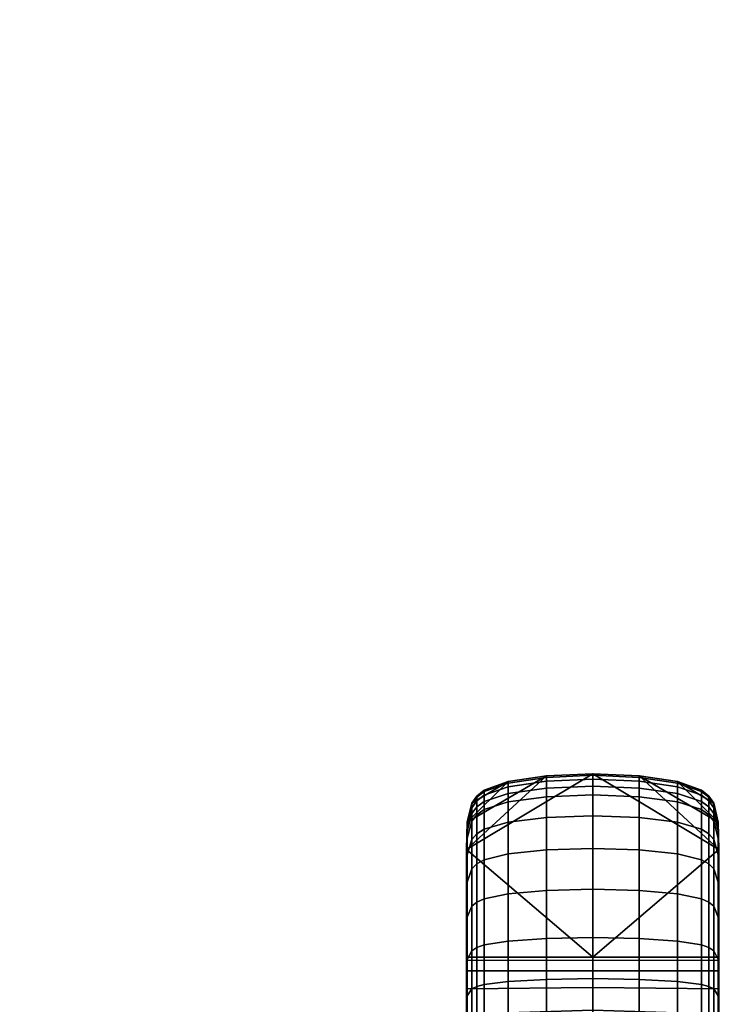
# Model space of a CAD drawing. Header units: millimetres. Extents: x -347 to 347, y -351 to 323.
# Tile 23 of 256: x -346 to -233, y 109 to 265. Entities that reach past the tile are written whole.
import ezdxf

# ---------------------------------------------------------------- set-up
doc = ezdxf.new("R2010")
doc.units = ezdxf.units.MM
doc.header["$MEASUREMENT"] = 0
doc.layers.add('kolecka', color=250, linetype='Continuous')
doc.layers.add('podrucky', color=7, linetype='Continuous')

msp = doc.modelspace()

# ---------------------------------------------------------------- meshes
at = {"layer": 'kolecka'}
mesh = msp.add_polyface(dxfattribs=at)
corners = [(-188.26, 263.26, 35.46), (-188.26, 262.76, 30), (-177.26, 262.88, 32.7), (-177.26, 263.26, 35.46), (-188.26, 263.26, 24.54), (-177.26, 262.88, 27.3), (-177.26, 262.76, 30), (-188.26, 264.86, 41.04), (-177.26, 263.91, 38.25), (-177.26, 264.86, 41.04), (-188.26, 264.86, 18.96), (-177.26, 264.86, 18.96), (-177.26, 263.91, 21.75), (-177.26, 263.26, 24.54), (-175.14, 263.63, 30), (-175.14, 264.15, 35.46), (-176.15, 263.5, 35.58), (-176.15, 262.97, 30), (-175.14, 264.2, 24.32), (-176.15, 263.54, 24.19), (-176.15, 265.06, 40.97), (-176.15, 265.23, 18.6), (-210.26, 263.26, 35.46), (-221.26, 263.26, 35.46), (-221.26, 262.88, 32.7), (-210.26, 262.76, 30), (-221.26, 262.76, 30), (-221.26, 262.88, 27.3), (-210.26, 263.26, 24.54), (-210.26, 264.86, 41.04), (-221.26, 264.86, 41.04), (-221.26, 263.91, 38.25), (-221.26, 263.26, 24.54), (-221.26, 263.91, 21.75), (-210.26, 264.86, 18.96), (-223.38, 263.63, 30), (-222.36, 262.97, 30), (-222.36, 263.5, 35.58), (-223.38, 264.15, 35.46), (-223.38, 264.2, 24.32), (-222.36, 263.54, 24.19), (-222.36, 265.23, 18.6), (-300.41, -56.26, 30), (-300.41, -56.38, 27.3), (-311.41, -56.26, 30), (-299.3, -56.47, 30), (-300.41, -56.38, 32.7), (-333.41, -56.76, 24.54), (-344.41, -56.38, 27.3), (-344.41, -56.26, 30), (-333.41, -56.26, 30), (-344.41, -56.38, 32.7), (-333.41, -56.76, 35.46), (-345.51, -56.47, 30)]
mesh.append_faces([[corners[k] for k in face] for face in [(0, 1, 2, 3), (1, 4, 5, 6), (7, 0, 8, 9), (4, 10, 11, 12), (1, 6, 2, 2), (4, 13, 5, 5), (4, 12, 13, 13), (3, 8, 0, 0), (14, 15, 16, 17), (18, 14, 17, 19), (16, 8, 3, 3), (16, 3, 2, 2), (17, 6, 5, 5), (19, 5, 13, 13), (17, 2, 6, 6), (19, 13, 12, 12), (16, 20, 8, 8), (17, 16, 2, 2), (21, 19, 12, 12), (17, 5, 19, 19), (22, 23, 24, 25), (25, 26, 27, 28), (29, 30, 31, 22), (28, 32, 33, 34), (25, 24, 26, 26), (28, 27, 32, 32), (23, 22, 31, 31), (35, 36, 37, 38), (39, 40, 36, 35), (37, 23, 31, 31), (37, 24, 23, 23), (36, 27, 26, 26), (40, 32, 27, 27), (36, 26, 24, 24), (40, 33, 32, 32), (36, 24, 37, 37), (41, 33, 40, 40), (36, 40, 27, 27), (42, 43, 44, 44), (45, 43, 42, 42), (45, 42, 46, 46), (47, 48, 49, 50), (50, 49, 51, 52), (53, 49, 48, 48), (53, 51, 49, 49)]])
at = {"layer": 'podrucky'}
mesh = msp.add_polyface(dxfattribs=at)
corners = [(-262.01, 127.17, 639.97), (-262.01, 119.53, 644.56), (-254.67, 119.69, 644.87), (-254.67, 127.36, 640.25), (-262.01, 133.58, 634.62), (-254.67, 133.82, 634.87), (-268.07, 132.95, 633.98), (-268.07, 126.64, 639.23), (-271.91, 131.99, 633), (-271.91, 125.85, 638.12), (-273.07, 131.35, 632.35), (-273.07, 125.32, 637.37), (-273.85, 130.57, 631.55), (-273.85, 124.67, 636.46), (-274.57, 128.46, 629.39), (-274.57, 122.93, 633.99), (-262.01, 138.73, 628.65), (-254.67, 139.01, 628.85), (-268.07, 138, 628.12), (-271.91, 136.89, 627.33), (-273.07, 136.15, 626.79), (-273.85, 135.24, 626.14), (-274.57, 132.79, 624.38), (-262.01, 142.01, 623.2), (-254.67, 142.32, 623.36), (-268.07, 141.2, 622.8), (-271.91, 139.98, 622.2), (-273.07, 139.16, 621.8), (-273.85, 138.15, 621.3), (-274.57, 135.45, 619.97), (-262.01, 143.39, 620.02), (-254.67, 143.71, 620.14), (-268.07, 142.54, 619.7), (-271.91, 141.27, 619.23), (-273.07, 140.41, 618.91), (-273.85, 139.36, 618.52), (-274.57, 136.53, 617.46), (-262.01, 144.46, 616.56), (-254.67, 144.8, 616.64), (-268.07, 143.58, 616.34), (-271.91, 142.26, 616.01), (-273.07, 141.37, 615.79), (-273.85, 140.28, 615.52), (-274.57, 137.36, 614.8), (-262.01, 145.09, 613.21), (-254.67, 145.43, 613.25), (-268.07, 144.19, 613.09), (-271.91, 142.84, 612.92), (-273.07, 141.93, 612.81), (-273.85, 140.82, 612.67), (-274.57, 137.83, 612.28), (-274.67, 125.42, 626.3), (-274.67, 120.42, 630.46), (-274.67, 129.27, 621.85), (-274.67, 132.47, 615.95), (-274.67, 131.56, 618.06), (-274.67, 133.15, 613.76), (-274.67, 133.53, 611.74), (-268.07, 144.41, 609.69), (-271.91, 143.05, 609.69), (-273.07, 142.13, 609.69), (-262.01, 145.31, 609.69), (-273.85, 141.01, 609.69), (-274.57, 137.99, 609.69), (-274.67, 133.66, 609.69), (-274.67, 116.08, 615.32), (-274.67, 114.43, 621.08), (-274.67, 116.6, 609.69), (-262.01, 145.31, 609.69), (-274.57, 137.99, 609.69), (-268.07, 144.41, 609.69), (-273.07, 142.13, 609.69), (-271.91, 143.05, 609.69), (-273.85, 141.01, 609.69), (-254.67, 145.66, 609.69), (-274.67, 133.66, 609.69), (-254.67, 116.6, 609.69)]
mesh.append_faces([[corners[k] for k in face] for face in [(0, 1, 2, 3), (4, 0, 3, 5), (6, 7, 0, 4), (8, 9, 7, 6), (10, 11, 9, 8), (12, 13, 11, 10), (14, 15, 13, 12), (16, 4, 5, 17), (18, 6, 4, 16), (19, 8, 6, 18), (20, 10, 8, 19), (21, 12, 10, 20), (22, 14, 12, 21), (23, 16, 17, 24), (25, 18, 16, 23), (26, 19, 18, 25), (27, 20, 19, 26), (28, 21, 20, 27), (29, 22, 21, 28), (30, 23, 24, 31), (32, 25, 23, 30), (33, 26, 25, 32), (34, 27, 26, 33), (35, 28, 27, 34), (36, 29, 28, 35), (37, 30, 31, 38), (39, 32, 30, 37), (40, 33, 32, 39), (41, 34, 33, 40), (42, 35, 34, 41), (43, 36, 35, 42), (44, 37, 38, 45), (46, 39, 37, 44), (47, 40, 39, 46), (48, 41, 40, 47), (49, 42, 41, 48), (50, 43, 42, 49), (14, 51, 52, 15), (22, 53, 51, 14), (36, 54, 55, 29), (29, 55, 53, 22), (43, 56, 54, 36), (56, 43, 50, 57), (47, 46, 58, 59), (48, 47, 59, 60), (46, 44, 61, 58), (50, 49, 62, 63), (57, 50, 63, 64), (60, 62, 49, 48), (55, 54, 65, 65), (65, 53, 55, 55), (53, 66, 51, 51), (67, 57, 64, 64), (67, 65, 56, 56), (54, 56, 65, 65), (57, 67, 56, 56), (68, 69, 70, 70), (71, 72, 73, 73), (72, 70, 73, 73), (74, 75, 68, 68), (73, 70, 69, 69), (75, 69, 68, 68), (76, 75, 74, 74)]])
mesh = msp.add_polyface(dxfattribs=at)
corners = [(-254.67, 127.36, 640.25), (-254.67, 119.69, 644.87), (-247.33, 119.53, 644.56), (-247.33, 127.17, 639.97), (-235.48, 130.57, 631.55), (-235.48, 124.67, 636.46), (-234.77, 122.93, 633.99), (-234.77, 128.46, 629.39), (-236.26, 131.35, 632.35), (-236.26, 125.32, 637.37), (-237.43, 131.99, 633), (-237.43, 125.85, 638.12), (-241.26, 132.95, 633.98), (-241.26, 126.64, 639.23), (-247.33, 133.58, 634.62), (-254.67, 133.82, 634.87), (-235.48, 135.24, 626.14), (-234.77, 132.79, 624.38), (-236.26, 136.15, 626.79), (-237.43, 136.89, 627.33), (-241.26, 138, 628.12), (-247.33, 138.73, 628.65), (-254.67, 139.01, 628.85), (-235.48, 138.15, 621.3), (-234.77, 135.45, 619.97), (-236.26, 139.16, 621.8), (-237.43, 139.98, 622.2), (-241.26, 141.2, 622.8), (-247.33, 142.01, 623.2), (-254.67, 142.32, 623.36), (-235.48, 139.36, 618.52), (-234.77, 136.53, 617.46), (-236.26, 140.41, 618.91), (-237.43, 141.27, 619.23), (-241.26, 142.54, 619.7), (-247.33, 143.39, 620.02), (-254.67, 143.71, 620.14), (-235.48, 140.28, 615.52), (-234.77, 137.36, 614.8), (-236.26, 141.37, 615.79), (-237.43, 142.26, 616.01), (-241.26, 143.58, 616.34), (-247.33, 144.46, 616.56), (-254.67, 144.8, 616.64), (-235.48, 140.82, 612.67), (-234.77, 137.83, 612.28), (-236.26, 141.93, 612.81), (-237.43, 142.84, 612.92), (-241.26, 144.19, 613.09), (-247.33, 145.09, 613.21), (-254.67, 145.43, 613.25), (-234.67, 125.42, 626.3), (-234.67, 120.42, 630.46), (-234.67, 129.27, 621.85), (-234.67, 132.47, 615.95), (-234.67, 131.56, 618.06), (-234.67, 133.15, 613.76), (-234.67, 133.53, 611.74), (-234.77, 137.99, 609.69), (-235.48, 141.01, 609.69), (-236.26, 142.13, 609.69), (-234.67, 133.66, 609.69), (-237.43, 143.05, 609.69), (-241.26, 144.41, 609.69), (-247.33, 145.31, 609.69), (-254.67, 145.66, 609.69), (-262.01, 145.31, 609.69), (-262.01, 145.09, 613.21), (-234.67, 116.08, 615.32), (-234.67, 116.6, 609.69), (-241.26, 144.41, 609.69), (-234.77, 137.99, 609.69), (-247.33, 145.31, 609.69), (-235.48, 141.01, 609.69), (-237.43, 143.05, 609.69), (-234.67, 133.66, 609.69), (-254.67, 145.66, 609.69), (-236.26, 142.13, 609.69), (-254.67, 116.6, 609.69), (-234.67, 116.6, 609.69)]
mesh.append_faces([[corners[k] for k in face] for face in [(0, 1, 2, 3), (4, 5, 6, 7), (8, 9, 5, 4), (10, 11, 9, 8), (12, 13, 11, 10), (14, 3, 13, 12), (15, 0, 3, 14), (16, 4, 7, 17), (18, 8, 4, 16), (19, 10, 8, 18), (20, 12, 10, 19), (21, 14, 12, 20), (22, 15, 14, 21), (23, 16, 17, 24), (25, 18, 16, 23), (26, 19, 18, 25), (27, 20, 19, 26), (28, 21, 20, 27), (29, 22, 21, 28), (30, 23, 24, 31), (32, 25, 23, 30), (33, 26, 25, 32), (34, 27, 26, 33), (35, 28, 27, 34), (36, 29, 28, 35), (37, 30, 31, 38), (39, 32, 30, 37), (40, 33, 32, 39), (41, 34, 33, 40), (42, 35, 34, 41), (43, 36, 35, 42), (44, 37, 38, 45), (46, 39, 37, 44), (47, 40, 39, 46), (48, 41, 40, 47), (49, 42, 41, 48), (50, 43, 42, 49), (51, 7, 6, 52), (53, 17, 7, 51), (54, 31, 24, 55), (56, 38, 31, 54), (55, 24, 17, 53), (57, 45, 38, 56), (44, 45, 58, 59), (46, 44, 59, 60), (61, 58, 45, 57), (60, 62, 47, 46), (48, 47, 62, 63), (49, 48, 63, 64), (64, 65, 50, 49), (65, 66, 67, 50), (55, 68, 54, 54), (68, 55, 53, 53), (69, 61, 57, 57), (54, 68, 56, 56), (57, 56, 69, 69), (70, 71, 72, 72), (73, 70, 74, 74), (75, 76, 72, 72), (73, 74, 77, 77), (72, 71, 75, 75), (75, 78, 76, 76), (79, 78, 75, 75), (71, 70, 73, 73)]])
mesh = msp.add_polyface(dxfattribs=at)
corners = [(-254.67, 92.37, 632.11), (-254.67, 85.66, 632.63), (-274.67, 85.66, 640.63), (-274.67, 91.29, 640.11), (-254.67, 103.68, 628.39), (-254.67, 98.4, 630.66), (-274.67, 97.05, 638.46), (-274.67, 102.59, 635.59), (-254.67, 111.75, 621.99), (-254.67, 108.16, 625.46), (-274.67, 107.53, 631.57), (-274.67, 111.55, 626.62), (-254.67, 116.04, 613.97), (-254.67, 114.4, 618.11), (-274.67, 114.43, 621.08), (-274.67, 116.08, 615.32), (-254.67, 116.6, 609.69), (-274.67, 116.6, 609.69), (-262.01, 106.41, 649.58), (-262.01, 96.35, 651.59), (-254.67, 96.4, 651.93), (-254.67, 106.5, 649.91), (-268.07, 106.18, 648.71), (-268.07, 96.23, 650.7), (-271.91, 105.82, 647.4), (-271.91, 96.05, 649.34), (-273.07, 105.58, 646.51), (-273.07, 95.94, 648.44), (-273.85, 105.29, 645.43), (-273.85, 95.79, 647.33), (-274.57, 104.49, 642.52), (-274.57, 95.4, 644.33), (-262.01, 113.06, 647.43), (-254.67, 113.18, 647.75), (-268.07, 112.74, 646.58), (-271.91, 112.25, 645.31), (-273.07, 111.93, 644.45), (-273.85, 111.53, 643.4), (-274.57, 110.45, 640.58), (-262.01, 119.53, 644.56), (-254.67, 119.69, 644.87), (-268.07, 119.12, 643.76), (-271.91, 118.51, 642.54), (-273.07, 118.09, 641.73), (-273.85, 117.58, 640.73), (-274.57, 116.22, 638.04), (-268.07, 126.64, 639.23), (-262.01, 127.17, 639.97), (-271.91, 125.85, 638.12), (-273.07, 125.32, 637.37), (-273.85, 124.67, 636.46), (-274.57, 122.93, 633.99), (-258.42, 85.66, 652.54), (-262.01, 85.66, 652.28), (-265.28, 85.66, 651.89), (-271.91, 89.08, 649.95), (-268.07, 85.66, 651.38), (-273.85, 88.99, 647.91), (-273.07, 89.04, 649.03), (-274.57, 85.66, 644.96), (-274.67, 85.66, 640.63), (-274.67, 94.83, 640.04), (-273.07, 85.66, 649.1), (-254.67, 85.66, 652.63), (-274.67, 103.36, 638.34), (-274.67, 108.91, 636.53), (-274.67, 114.25, 634.17), (-274.67, 120.42, 630.46), (-250.92, 85.66, 652.54), (-274.67, 129.27, 621.85), (-274.67, 116.08, 615.32), (-274.67, 114.43, 621.08), (-274.67, 111.55, 626.62), (-274.67, 125.42, 626.3), (-274.67, 102.59, 635.59), (-274.67, 97.05, 638.46), (-274.67, 91.29, 640.11), (-274.67, 107.53, 631.57), (-274.67, 116.6, 609.69), (-274.67, 133.66, 609.69), (-254.67, 116.6, 609.69)]
mesh.append_faces([[corners[k] for k in face] for face in [(0, 1, 2, 3), (4, 5, 6, 7), (5, 0, 3, 6), (8, 9, 10, 11), (12, 13, 14, 15), (16, 12, 15, 17), (13, 8, 11, 14), (9, 4, 7, 10), (18, 19, 20, 21), (22, 23, 19, 18), (24, 25, 23, 22), (26, 27, 25, 24), (28, 29, 27, 26), (30, 31, 29, 28), (32, 18, 21, 33), (34, 22, 18, 32), (35, 24, 22, 34), (36, 26, 24, 35), (37, 28, 26, 36), (38, 30, 28, 37), (39, 32, 33, 40), (41, 34, 32, 39), (42, 35, 34, 41), (43, 36, 35, 42), (44, 37, 36, 43), (45, 38, 37, 44), (46, 41, 39, 47), (48, 42, 41, 46), (49, 43, 42, 48), (50, 44, 43, 49), (51, 45, 44, 50), (52, 19, 53, 53), (53, 19, 54, 54), (23, 55, 56, 56), (23, 56, 54, 54), (57, 58, 27, 29), (57, 31, 59, 59), (60, 59, 31, 61), (27, 58, 55, 25), (55, 58, 62, 62), (20, 52, 63, 63), (52, 20, 19, 19), (54, 19, 23, 23), (57, 29, 31, 31), (55, 23, 25, 25), (30, 64, 61, 31), (64, 30, 38, 65), (45, 66, 65, 38), (66, 45, 51, 67), (20, 63, 68, 68), (69, 70, 71, 71), (72, 67, 73, 73), (74, 75, 64, 64), (61, 64, 75, 75), (76, 60, 61, 61), (75, 76, 61, 61), (71, 72, 73, 73), (66, 67, 72, 72), (77, 66, 72, 72), (77, 74, 65, 65), (64, 65, 74, 74), (66, 77, 65, 65), (78, 79, 80, 80)]])
mesh = msp.add_polyface(dxfattribs=at)
corners = [(-254.67, 92.37, 632.11), (-234.67, 91.29, 640.11), (-234.67, 85.66, 640.63), (-254.67, 85.66, 632.63), (-254.67, 103.68, 628.39), (-234.67, 102.59, 635.59), (-234.67, 97.05, 638.46), (-254.67, 98.4, 630.66), (-254.67, 111.75, 621.99), (-234.67, 111.55, 626.62), (-234.67, 107.53, 631.57), (-254.67, 108.16, 625.46), (-254.67, 116.04, 613.97), (-234.67, 116.08, 615.32), (-234.67, 114.43, 621.08), (-254.67, 114.4, 618.11), (-254.67, 116.6, 609.69), (-234.67, 116.6, 609.69), (-235.48, 105.29, 645.43), (-235.48, 95.79, 647.33), (-234.77, 95.4, 644.33), (-234.77, 104.49, 642.52), (-236.26, 105.58, 646.51), (-236.26, 95.94, 648.44), (-237.43, 105.82, 647.4), (-237.43, 96.05, 649.34), (-241.26, 106.18, 648.71), (-241.26, 96.23, 650.7), (-247.33, 106.41, 649.58), (-247.33, 96.35, 651.59), (-254.67, 106.5, 649.91), (-254.67, 96.4, 651.93), (-235.48, 111.53, 643.4), (-234.77, 110.45, 640.58), (-236.26, 111.93, 644.45), (-237.43, 112.25, 645.31), (-241.26, 112.74, 646.58), (-247.33, 113.06, 647.43), (-254.67, 113.18, 647.75), (-235.48, 117.58, 640.73), (-234.77, 116.22, 638.04), (-236.26, 118.09, 641.73), (-237.43, 118.51, 642.54), (-241.26, 119.12, 643.76), (-247.33, 119.53, 644.56), (-254.67, 119.69, 644.87), (-235.48, 124.67, 636.46), (-234.77, 122.93, 633.99), (-236.26, 125.32, 637.37), (-237.43, 125.85, 638.12), (-241.26, 126.64, 639.23), (-247.33, 127.17, 639.97), (-234.71, 85.66, 643.98), (-235, 85.66, 646.56), (-235.48, 88.99, 647.91), (-236.26, 89.04, 649.03), (-237.43, 89.08, 649.95), (-234.67, 85.66, 640.63), (-234.67, 94.83, 640.04), (-247.33, 85.66, 652.28), (-244.06, 85.66, 651.89), (-241.26, 85.66, 651.38), (-250.92, 85.66, 652.54), (-236.26, 85.66, 649.1), (-234.67, 103.36, 638.34), (-234.67, 108.91, 636.53), (-234.67, 114.25, 634.17), (-234.67, 120.42, 630.46), (-234.67, 129.27, 621.85), (-234.67, 114.43, 621.08), (-234.67, 116.08, 615.32), (-234.67, 125.42, 626.3), (-234.67, 116.6, 609.69), (-234.67, 133.15, 613.76), (-234.67, 111.55, 626.62), (-234.67, 102.59, 635.59), (-234.67, 97.05, 638.46), (-234.67, 91.29, 640.11), (-234.67, 107.53, 631.57)]
mesh.append_faces([[corners[k] for k in face] for face in [(0, 1, 2, 3), (4, 5, 6, 7), (7, 6, 1, 0), (8, 9, 10, 11), (12, 13, 14, 15), (16, 17, 13, 12), (15, 14, 9, 8), (11, 10, 5, 4), (18, 19, 20, 21), (22, 23, 19, 18), (24, 25, 23, 22), (26, 27, 25, 24), (28, 29, 27, 26), (30, 31, 29, 28), (32, 18, 21, 33), (34, 22, 18, 32), (35, 24, 22, 34), (36, 26, 24, 35), (37, 28, 26, 36), (38, 30, 28, 37), (39, 32, 33, 40), (41, 34, 32, 39), (42, 35, 34, 41), (43, 36, 35, 42), (44, 37, 36, 43), (45, 38, 37, 44), (46, 39, 40, 47), (48, 41, 39, 46), (49, 42, 41, 48), (50, 43, 42, 49), (51, 44, 43, 50), (52, 20, 53, 53), (20, 54, 53, 53), (55, 23, 25, 56), (52, 57, 58, 20), (29, 59, 60, 60), (60, 61, 27, 27), (59, 29, 62, 62), (61, 56, 27, 27), (56, 63, 55, 55), (55, 54, 19, 23), (20, 58, 64, 21), (65, 33, 21, 64), (66, 40, 33, 65), (60, 27, 29, 29), (56, 25, 27, 27), (40, 66, 67, 47), (54, 20, 19, 19), (31, 62, 29, 29), (68, 69, 70, 70), (68, 71, 69, 69), (72, 73, 70, 70), (74, 71, 67, 67), (75, 64, 76, 76), (58, 76, 64, 64), (77, 58, 57, 57), (76, 58, 77, 77), (69, 71, 74, 74), (66, 74, 67, 67), (78, 74, 66, 66), (78, 65, 75, 75), (64, 75, 65, 65), (66, 65, 78, 78)]])

doc.saveas('drawing.dxf')
